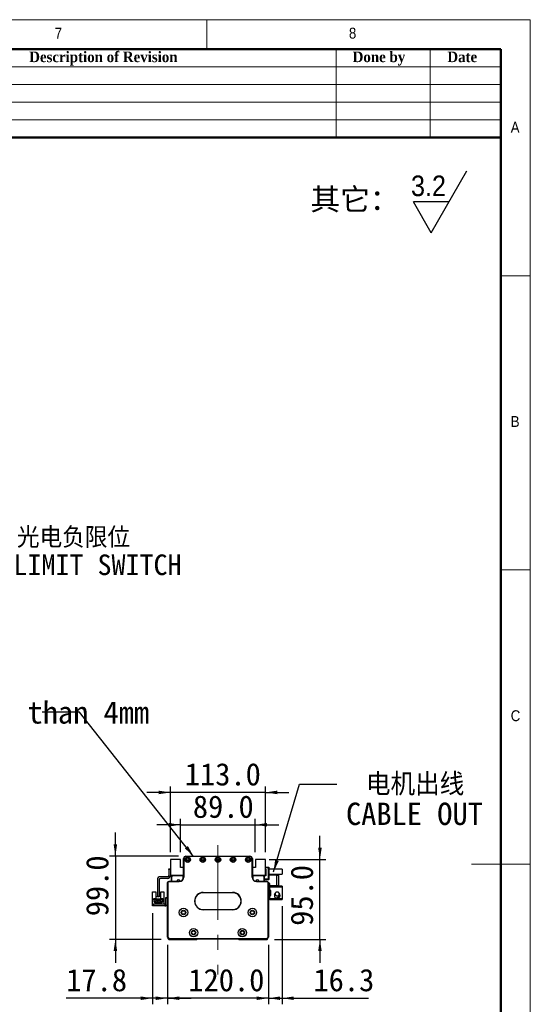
# Model space of a CAD drawing. Header units: millimetres. Extents: x 35 to 2905, y 35 to 2044.
# Tile 6 of 6: x 2297 to 2905, y 873 to 2044. Entities that reach past the tile are written whole.
import ezdxf

# ---------------------------------------------------------------- set-up
doc = ezdxf.new("R2010")
doc.units = ezdxf.units.MM
doc.header["$LTSCALE"] = 7
doc.linetypes.add('CENTERX2', pattern=[20.32, 12.7, -2.54, 2.54, -2.54])
doc.layers.add('DIMNS', color=7, linetype='Continuous')
doc.styles.add('SLDTEXTSTYLE0', font='arial.ttf', dxfattribs={"bigfont": 'bigfont'})
doc.styles.add('SLDTEXTSTYLE1', font='Gothic.ttf', dxfattribs={"width": 0.913})
doc.styles.add('SLDTEXTSTYLE2', font='timesbd.ttf', dxfattribs={"width": 0.933})
doc.styles.add('SLDTEXTSTYLE8', font='txt')
doc.styles.add('SLDTEXTSTYLE9', font='txt', dxfattribs={"bigfont": 'bigfont'})
doc.dimstyles.new('SLDDIMSTYLE1', dxfattribs={"dimtxt": 26.6, "dimasz": 14, "dimexe": 0, "dimexo": 0.0625, "dimgap": 6.65, "dimtad": 2, "dimdec": 1, "dimrnd": 1e-09, "dimzin": 4, "dimdsep": 46, "dimtxsty": 'SLDTEXTSTYLE8', "dimsah": 1, "dimcen": 0.09, "dimadec": 0, "dimazin": 1, "dimtfac": 1, "dimtdec": 1, "dimtmove": 0, "dimatfit": 0, "dimfxl": 0, "dimfrac": 2, "dimtolj": 1, "dimtzin": 12, "dimarcsym": 0})
doc.dimstyles.new('SLDDIMSTYLE2', dxfattribs={"dimtxt": 26.6, "dimasz": 14, "dimexe": 0, "dimexo": 0.0625, "dimgap": 6.65, "dimtad": 2, "dimdec": 1, "dimrnd": 1e-09, "dimzin": 12, "dimdsep": 46, "dimtxsty": 'SLDTEXTSTYLE8', "dimsah": 1, "dimcen": 0.09, "dimadec": 0, "dimazin": 3, "dimtfac": 1, "dimtdec": 1, "dimtmove": 0, "dimatfit": 0, "dimfxl": 0, "dimfrac": 2, "dimtolj": 1, "dimtzin": 12, "dimarcsym": 0})
doc.dimstyles.new('SLDDIMSTYLE3', dxfattribs={"dimtxt": 0.18, "dimasz": 14, "dimexe": 0, "dimexo": 0.0625, "dimgap": 0, "dimtad": 0, "dimtih": 1, "dimtoh": 1, "dimdec": 0, "dimrnd": 1e-09, "dimzin": 0, "dimdsep": 46, "dimtxsty": 'Standard', "dimsah": 1, "dimcen": 0.09, "dimadec": 0, "dimazin": 0, "dimtfac": 14, "dimtdec": 0, "dimtofl": 0, "dimtmove": 0, "dimatfit": 3, "dimfxl": 0, "dimfrac": 2, "dimtolj": 1, "dimtzin": 0, "dimarcsym": 0})

# ---------------------------------------------------------------- blocks, each defined once
blk = doc.blocks.new('SW_SFSYMBOL_0')
at = {"layer": 'DIMNS', "color": 0}
for p, q in [((24, -36.7), (66.5, 36.8)), ((24, -36.7), (2.8, 0)), ((45.2, 0), (2.8, 0))]:
    blk.add_line(p, q, dxfattribs=at)
at = {"layer": 'DIMNS', "color": 0, "insert": (0, 31.3), "char_height": 24.5, "attachment_point": 1, "style": 'SLDTEXTSTYLE1'}
blk.add_mtext('3.2', dxfattribs=at)
blk = doc.blocks.new('_D_6')
at = {"layer": 'DIMNS'}
for p, q in [((2473.3, 943.6), (2473.3, 873)), ((2593.3, 943.6), (2593.3, 873)), ((2473.3, 880), (2445.3, 880)), ((2593.3, 880), (2473.3, 880)), ((2593.3, 880), (2621.3, 880))]:
    blk.add_line(p, q, dxfattribs=at)
for points in [[(2473.3, 880), (2459.3, 882.1), (2459.3, 877.9)], [(2593.3, 880), (2607.3, 877.9), (2607.3, 882.1)]]:
    blk.add_solid(points, dxfattribs=at)
at = {"layer": 'DIMNS', "insert": (2498.1, 914.9), "char_height": 26.6, "attachment_point": 1, "style": 'SLDTEXTSTYLE8'}
blk.add_mtext('120.0', dxfattribs=at)
blk = doc.blocks.new('_D_7')
at = {"layer": 'DIMNS'}
for p, q in [((2455.5, 981), (2455.5, 873)), ((2473.3, 943.6), (2473.3, 873)), ((2455.5, 880), (2352.8, 880)), ((2473.3, 880), (2455.5, 880)), ((2473.3, 880), (2501.3, 880))]:
    blk.add_line(p, q, dxfattribs=at)
for points in [[(2455.5, 880), (2441.5, 882.1), (2441.5, 877.9)], [(2473.3, 880), (2487.3, 877.9), (2487.3, 882.1)]]:
    blk.add_solid(points, dxfattribs=at)
at = {"layer": 'DIMNS', "insert": (2352.8, 914.9), "char_height": 26.6, "attachment_point": 1, "style": 'SLDTEXTSTYLE8'}
blk.add_mtext('17.8', dxfattribs=at)
blk = doc.blocks.new('_D_8')
at = {"layer": 'DIMNS'}
for p, q in [((2411.3, 1049), (2411.3, 1077)), ((2486.4, 1049), (2404.3, 1049)), ((2411.3, 1049), (2411.3, 950)), ((2465.9, 950), (2404.3, 950)), ((2411.3, 950), (2411.3, 922))]:
    blk.add_line(p, q, dxfattribs=at)
for points in [[(2411.3, 1049), (2413.4, 1063), (2409.2, 1063)], [(2411.3, 950), (2409.2, 936), (2413.4, 936)]]:
    blk.add_solid(points, dxfattribs=at)
at = {"layer": 'DIMNS', "insert": (2376.4, 977.5), "char_height": 26.6, "attachment_point": 1, "rotation": 90, "style": 'SLDTEXTSTYLE8'}
blk.add_mtext('99.0', dxfattribs=at)
blk = doc.blocks.new('_D_9')
at = {"layer": 'DIMNS'}
for p, q in [((2609.6, 989.4), (2609.6, 873)), ((2593.3, 943.6), (2593.3, 873)), ((2593.3, 880), (2565.3, 880)), ((2593.3, 880), (2609.6, 880)), ((2609.6, 880), (2712.6, 880))]:
    blk.add_line(p, q, dxfattribs=at)
for points in [[(2593.3, 880), (2579.3, 882.1), (2579.3, 877.9)], [(2609.6, 880), (2623.6, 877.9), (2623.6, 882.1)]]:
    blk.add_solid(points, dxfattribs=at)
at = {"layer": 'DIMNS', "insert": (2647, 914.9), "char_height": 26.6, "attachment_point": 1, "style": 'SLDTEXTSTYLE8'}
blk.add_mtext('16.3', dxfattribs=at)
blk = doc.blocks.new('_D_10')
at = {"layer": 'DIMNS'}
for p, q in [((2488.8, 1053.9), (2488.8, 1093.3)), ((2577.8, 1053.9), (2577.8, 1093.3)), ((2488.8, 1086.3), (2460.8, 1086.3)), ((2488.8, 1086.3), (2577.8, 1086.3)), ((2577.8, 1086.3), (2605.8, 1086.3))]:
    blk.add_line(p, q, dxfattribs=at)
for points in [[(2488.8, 1086.3), (2474.8, 1088.4), (2474.8, 1084.2)], [(2577.8, 1086.3), (2591.8, 1084.2), (2591.8, 1088.4)]]:
    blk.add_solid(points, dxfattribs=at)
at = {"layer": 'DIMNS', "insert": (2503.5, 1121.2), "char_height": 26.6, "attachment_point": 1, "style": 'SLDTEXTSTYLE8'}
blk.add_mtext('89.0', dxfattribs=at)
blk = doc.blocks.new('_D_11')
at = {"layer": 'DIMNS'}
for p, q in [((2476.8, 1124.8), (2448.8, 1124.8)), ((2476.8, 1053.9), (2476.8, 1131.8)), ((2589.8, 1124.8), (2476.8, 1124.8)), ((2589.8, 1053.9), (2589.8, 1131.8)), ((2589.8, 1124.8), (2617.8, 1124.8))]:
    blk.add_line(p, q, dxfattribs=at)
for points in [[(2476.8, 1124.8), (2462.8, 1126.9), (2462.8, 1122.7)], [(2589.8, 1124.8), (2603.8, 1122.7), (2603.8, 1126.9)]]:
    blk.add_solid(points, dxfattribs=at)
at = {"layer": 'DIMNS', "insert": (2493.9, 1159.7), "char_height": 26.6, "attachment_point": 1, "style": 'SLDTEXTSTYLE8'}
blk.add_mtext('113.0', dxfattribs=at)
blk = doc.blocks.new('_D_12')
at = {"layer": 'DIMNS'}
for p, q in [((2654.7, 1045), (2654.7, 1073)), ((2594.3, 1045), (2661.7, 1045)), ((2654.7, 950), (2654.7, 1045)), ((2600.7, 950), (2661.7, 950)), ((2654.7, 950), (2654.7, 922))]:
    blk.add_line(p, q, dxfattribs=at)
for points in [[(2654.7, 1045), (2656.8, 1059), (2652.6, 1059)], [(2654.7, 950), (2652.6, 936), (2656.8, 936)]]:
    blk.add_solid(points, dxfattribs=at)
at = {"layer": 'DIMNS', "insert": (2619.8, 966.1), "char_height": 26.6, "attachment_point": 1, "rotation": 90, "style": 'SLDTEXTSTYLE8'}
blk.add_mtext('95.0', dxfattribs=at)
blk = doc.blocks.new('SW_NOTE_3')
at = {"layer": 'DIMNS', "color": 0, "char_height": 26.6, "attachment_point": 2}
for s, insert, style in [('电机出线', (93.2, 13.2), 'SLDTEXTSTYLE9'), ('CABLE OUT', (92.4, -21.9), 'SLDTEXTSTYLE8')]:
    blk.add_mtext(s, dxfattribs=dict(at, insert=insert, style=style))
blk = doc.blocks.new('SW_NOTE_4')
at = {"layer": 'DIMNS', "color": 0, "char_height": 26.6, "attachment_point": 1, "style": 'SLDTEXTSTYLE8'}
for s, insert in [('The distance between the load plate and the ', (-813.6, 48.4)), ('steel belt protection belt shall be greater than 4mm', (-813.6, 13.2))]:
    blk.add_mtext(s, dxfattribs=dict(at, insert=insert))
blk = doc.blocks.new('SW_NOTE_7')
at = {"layer": 'DIMNS', "color": 0, "char_height": 24.5, "attachment_point": 2}
for s, insert, style in [('    光电负限位', (96.9, 12.2), 'SLDTEXTSTYLE9'), ('NEGATIVE LIMIT SWITCH', (94.1, -20.2), 'SLDTEXTSTYLE8')]:
    blk.add_mtext(s, dxfattribs=dict(at, insert=insert, style=style))

msp = doc.modelspace()

# ---------------------------------------------------------------- linework, layer by layer
at = {"color": 7, "linetype": 'Continuous', "lineweight": 18}
for p, q in [((2905, 2044), (35, 2044)), ((2520, 2009), (2520, 2044)), ((2905, 35), (2905, 2044)), ((70, 2009), (2870, 2009)), ((2674, 2009), (2674, 1904)), ((2786, 2009), (2786, 1904)), ((2870, 2009), (2870, 1904)), ((2870, 2009), (2870, 70)), ((2030, 1988), (2870, 1988)), ((2030, 1967), (2870, 1967)), ((2030, 1946), (2870, 1946)), ((2030, 1925), (2870, 1925)), ((2905, 1739.5), (2870, 1739.5)), ((2870, 1389.5), (2905, 1389.5)), ((2905, 1039.5), (2835, 1039.5))]:
    msp.add_line(p, q, dxfattribs=at)
at = {"color": 7, "linetype": 'Continuous', "lineweight": 50}
for p, q in [((2870, 2009), (70, 2009)), ((2870, 2009), (2870, 70)), ((2870, 1904), (2030, 1904))]:
    msp.add_line(p, q, dxfattribs=at)
at = {"color": 7, "linetype": 'Continuous', "lineweight": 25}
for p, q in [((2476.82, 1045.01), (2476.82, 1026.51)), ((2488.82, 1045.01), (2476.82, 1045.01)), ((2488.82, 1035.51), (2488.82, 1045.01)), ((2492.32, 1046.01), (2492.32, 1046.21)), ((2492.32, 1046.21), (2492.33, 1046.21)), ((2492.32, 1024.01), (2492.32, 1046.01)), ((2492.32, 1046.01), (2492.62, 1046.01)), ((2492.62, 1046.01), (2492.62, 1024.01)), ((2495.32, 1049.01), (2495.32, 1048.71)), ((2495.32, 1049.01), (2571.32, 1049.01)), ((2571.32, 1048.71), (2495.32, 1048.71)), ((2571.32, 1049.01), (2571.32, 1048.71)), ((2574.02, 1024.01), (2574.02, 1046.01)), ((2574.32, 1046.01), (2574.02, 1046.01)), ((2574.31, 1046.21), (2574.32, 1046.21)), ((2574.32, 1046.21), (2574.32, 1046.01)), ((2574.32, 1046.01), (2574.32, 1024.01)), ((2577.82, 1045.01), (2577.82, 1035.51)), ((2589.82, 1045.01), (2577.82, 1045.01)), ((2589.82, 1026.51), (2589.82, 1045.01)), ((2474.82, 1034.01), (2476.82, 1034.01)), ((2474.82, 1033.01), (2474.82, 1034.01)), ((2476.82, 1033.01), (2474.82, 1033.01)), ((2474.82, 1033.01), (2474.82, 1026.01)), ((2492.32, 1035.51), (2488.82, 1035.51)), ((2577.82, 1035.51), (2574.32, 1035.51)), ((2589.82, 1036.01), (2593.52, 1036.01)), ((2593.52, 1035.01), (2589.82, 1035.01)), ((2589.82, 1033.51), (2590.32, 1033.51)), ((2590.32, 1033.51), (2590.32, 1025.51)), ((2593.52, 1035.01), (2593.52, 1036.01)), ((2593.52, 1036.01), (2593.82, 1035.71)), ((2593.52, 1022.01), (2593.52, 1035.01)), ((2593.82, 1034.88), (2593.52, 1035.01)), ((2593.82, 1035.71), (2593.82, 1034.88)), ((2593.82, 1034.88), (2593.82, 1022.13)), ((2609.82, 1033.51), (2593.82, 1033.51)), ((2609.82, 1033.51), (2609.82, 1027.51)), ((2461.32, 1021.01), (2461.32, 1001.51)), ((2463.32, 1021.01), (2463.32, 1001.51)), ((2473.32, 1024.51), (2464.82, 1024.51)), ((2473.32, 1022.51), (2464.82, 1022.51)), ((2474.82, 1018.71), (2474.82, 1019.01)), ((2474.82, 1019.01), (2487.32, 1019.01)), ((2476.82, 1026.51), (2492.32, 1026.51)), ((2476.82, 1026.51), (2476.82, 1026.01)), ((2477.82, 1025.51), (2478.82, 1026.51)), ((2477.82, 1025.51), (2477.82, 1020.51)), ((2477.82, 1020.51), (2477.82, 1019.01)), ((2478.12, 1020.21), (2477.82, 1020.51)), ((2478.12, 1020.21), (2478.12, 1019.01)), ((2478.42, 1024.46), (2479.37, 1025.41)), ((2478.42, 1019.01), (2478.42, 1024.46)), ((2491.57, 1025.41), (2479.37, 1025.41)), ((2487.32, 1018.71), (2487.32, 1019.01)), ((2489.75, 1026.51), (2489.95, 1026.3)), ((2492.32, 1026.01), (2490.66, 1026.01)), ((2491.57, 1025.41), (2491.57, 1021.37)), ((2492.32, 1025.41), (2491.57, 1025.41)), ((2492.62, 1024.01), (2492.32, 1024.01)), ((2574.32, 1024.01), (2574.02, 1024.01)), ((2574.32, 1026.51), (2589.82, 1026.51)), ((2575.98, 1026.01), (2574.32, 1026.01)), ((2575.07, 1025.41), (2574.32, 1025.41)), ((2587.27, 1025.41), (2575.07, 1025.41)), ((2575.07, 1021.37), (2575.07, 1025.41)), ((2576.9, 1026.51), (2576.69, 1026.3)), ((2579.32, 1019.01), (2591.82, 1019.01)), ((2579.32, 1019.01), (2579.32, 1018.71)), ((2587.27, 1025.41), (2588.22, 1024.46)), ((2588.82, 1025.51), (2587.82, 1026.51)), ((2588.22, 1019.01), (2588.22, 1024.46)), ((2588.82, 1019.01), (2588.82, 1025.51)), ((2590.32, 1025.51), (2588.82, 1025.51)), ((2588.82, 1022.01), (2593.52, 1022.01)), ((2593.52, 1021.01), (2588.82, 1021.01)), ((2589.82, 1027.51), (2590.32, 1027.51)), ((2590.32, 1026.51), (2589.82, 1026.51)), ((2591.82, 1019.01), (2591.82, 1018.71)), ((2593.82, 1022.13), (2593.52, 1022.01)), ((2593.52, 1021.01), (2593.52, 1022.01)), ((2593.82, 1021.31), (2593.52, 1021.01)), ((2593.82, 1027.51), (2609.82, 1027.51)), ((2603.22, 1026.51), (2593.82, 1026.51)), ((2593.82, 1022.13), (2593.82, 1021.31)), ((2603.22, 1013.51), (2603.22, 1026.51)), ((2603.22, 1026.51), (2605.22, 1026.51)), ((2605.22, 1026.51), (2605.22, 1013.51)), ((2473.62, 1017.51), (2473.32, 1017.51)), ((2473.32, 952.51), (2473.32, 1017.51)), ((2473.62, 1017.51), (2473.62, 952.63)), ((2487.32, 1018.71), (2474.82, 1018.71)), ((2591.82, 1018.71), (2579.32, 1018.71)), ((2593.32, 1017.51), (2593.02, 1017.51)), ((2593.02, 952.63), (2593.02, 1017.51)), ((2593.32, 1017.51), (2593.32, 952.51)), ((2595.22, 1016.51), (2593.32, 1016.51)), ((2595.22, 1013.51), (2595.22, 1016.51)), ((2595.22, 1013.51), (2595.22, 1012.31)), ((2603.22, 1013.51), (2595.22, 1013.51)), ((2595.22, 1012.31), (2609.62, 1012.31)), ((2595.22, 1008.31), (2595.22, 1012.31)), ((2596.22, 1008.31), (2595.22, 1008.31)), ((2595.22, 1008.31), (2595.22, 1007.81)), ((2595.22, 1007.81), (2595.22, 1002.81)), ((2596.22, 1007.81), (2595.22, 1007.81)), ((2596.22, 1002.31), (2596.22, 1008.31)), ((2601.22, 1013.51), (2601.22, 1013.31)), ((2609.62, 1013.31), (2601.22, 1013.31)), ((2605.22, 1013.51), (2603.22, 1013.51)), ((2609.62, 1013.31), (2609.62, 1012.31)), ((2609.62, 1012.31), (2609.62, 998.31)), ((2455.62, 1006.75), (2459.32, 1006.75)), ((2455.62, 997.85), (2455.62, 1006.75)), ((2455.62, 991.85), (2455.62, 997.85)), ((2456.42, 997.85), (2455.62, 997.85)), ((2456.42, 997.85), (2456.92, 998.35)), ((2459.52, 998.35), (2456.92, 998.35)), ((2457.32, 997.8), (2459.52, 997.8)), ((2457.32, 994.35), (2457.32, 997.8)), ((2458.12, 996), (2466.52, 996)), ((2458.12, 994.35), (2458.12, 996)), ((2459.32, 1006.75), (2459.32, 998.35)), ((2459.52, 997.8), (2459.52, 998.35)), ((2459.52, 998.35), (2465.12, 998.35)), ((2459.87, 997.8), (2459.52, 997.8)), ((2459.87, 996.7), (2459.87, 997.8)), ((2464.77, 996.7), (2459.87, 996.7)), ((2461.32, 1000.51), (2461.32, 1001.51)), ((2461.32, 1001.51), (2463.32, 1001.51)), ((2463.32, 1000.51), (2461.32, 1000.51)), ((2461.52, 997.3), (2463.12, 997.3)), ((2461.52, 996.7), (2461.52, 997.3)), ((2463.12, 996.7), (2463.12, 997.3)), ((2463.32, 1001.51), (2463.32, 1000.51)), ((2465.12, 997.8), (2464.77, 997.8)), ((2464.77, 997.8), (2464.77, 996.7)), ((2465.12, 998.35), (2465.12, 997.8)), ((2467.72, 998.35), (2465.12, 998.35)), ((2465.12, 997.8), (2467.32, 997.8)), ((2465.32, 998.35), (2465.32, 1006.75)), ((2465.32, 1006.75), (2469.02, 1006.75)), ((2466.52, 996), (2466.52, 994.35)), ((2467.32, 997.8), (2467.32, 994.35)), ((2467.72, 998.35), (2468.22, 997.85)), ((2469.02, 997.85), (2468.22, 997.85)), ((2469.02, 1006.75), (2469.02, 997.85)), ((2469.02, 997.85), (2469.02, 991.85)), ((2471.32, 998.85), (2471.32, 999.85)), ((2471.32, 999.85), (2473.32, 999.85)), ((2473.32, 998.85), (2471.32, 998.85)), ((2471.32, 990.85), (2471.32, 998.85)), ((2515.82, 1005.81), (2550.82, 1005.81)), ((2515.82, 1005.81), (2515.82, 1005.51)), ((2550.82, 1005.51), (2515.82, 1005.51)), ((2550.82, 1005.81), (2550.82, 1005.51)), ((2595.22, 1002.31), (2595.22, 1002.81)), ((2595.22, 1002.81), (2596.22, 1002.81)), ((2595.22, 998.31), (2595.22, 1002.31)), ((2595.22, 1002.31), (2596.22, 1002.31)), ((2609.62, 998.31), (2595.22, 998.31)), ((2595.22, 998.31), (2595.22, 997.11)), ((2601.22, 997.11), (2595.22, 997.11)), ((2600.67, 1003.1), (2600.57, 1002.31)), ((2600.91, 1003.74), (2600.77, 1003.43)), ((2600.78, 1003.89), (2600.82, 1003.9)), ((2600.82, 1000.72), (2600.78, 1000.73)), ((2600.82, 1003.9), (2601.2, 1004.47)), ((2600.98, 1003.82), (2600.82, 1003.9)), ((2600.94, 1003.73), (2600.82, 1003.79)), ((2601.22, 997.31), (2609.62, 997.31)), ((2601.22, 997.31), (2601.22, 997.11)), ((2609.62, 998.31), (2609.62, 997.31)), ((2455.52, 989.85), (2455.52, 991.85)), ((2455.52, 991.85), (2456.52, 991.85)), ((2456.52, 989.85), (2455.52, 989.85)), ((2456.52, 991.85), (2456.52, 989.85)), ((2470.32, 991.85), (2456.52, 991.85)), ((2470.32, 989.85), (2456.52, 989.85)), ((2458.12, 994.35), (2457.32, 994.35)), ((2458.12, 993.3), (2458.12, 994.35)), ((2459.32, 993.3), (2458.12, 993.3)), ((2459.07, 994.95), (2459.07, 994.45)), ((2459.57, 994.95), (2459.07, 994.95)), ((2459.07, 994.45), (2459.57, 994.45)), ((2459.32, 992.5), (2459.32, 993.3)), ((2465.32, 993.3), (2459.32, 993.3)), ((2465.32, 992.5), (2459.32, 992.5)), ((2459.57, 994.45), (2459.57, 994.95)), ((2461.07, 994.95), (2461.07, 994.45)), ((2461.57, 994.95), (2461.07, 994.95)), ((2461.07, 994.45), (2461.57, 994.45)), ((2461.57, 994.45), (2461.57, 994.95)), ((2463.07, 994.95), (2463.07, 994.45)), ((2463.57, 994.95), (2463.07, 994.95)), ((2463.07, 994.45), (2463.57, 994.45)), ((2463.57, 994.45), (2463.57, 994.95)), ((2465.07, 994.95), (2465.07, 994.45)), ((2465.57, 994.95), (2465.07, 994.95)), ((2465.07, 994.45), (2465.57, 994.45)), ((2465.32, 993.3), (2465.32, 992.5)), ((2466.52, 993.3), (2465.32, 993.3)), ((2465.57, 994.45), (2465.57, 994.95)), ((2466.52, 994.35), (2466.52, 993.3)), ((2467.32, 994.35), (2466.52, 994.35)), ((2470.32, 991.85), (2470.32, 989.85)), ((2471.32, 990.85), (2473.32, 990.85)), ((2471.32, 989.85), (2471.32, 990.85)), ((2473.32, 989.85), (2471.32, 989.85)), ((2515.82, 985.51), (2550.82, 985.51)), ((2515.82, 985.51), (2515.82, 985.21)), ((2550.82, 985.21), (2515.82, 985.21)), ((2550.82, 985.51), (2550.82, 985.21)), ((2473.62, 952.63), (2473.32, 952.51)), ((2475.32, 950.51), (2473.32, 952.51)), ((2473.62, 952.63), (2475.45, 950.81)), ((2473.82, 952.01), (2473.82, 951.01)), ((2473.82, 951.01), (2474.82, 950.01)), ((2474.82, 950.01), (2508.32, 950.01)), ((2475.45, 950.81), (2475.32, 950.51)), ((2591.32, 950.51), (2475.32, 950.51)), ((2475.45, 950.81), (2591.2, 950.81)), ((2508.32, 950.01), (2508.82, 950.51)), ((2557.82, 950.51), (2558.32, 950.01)), ((2558.32, 950.01), (2591.82, 950.01)), ((2591.2, 950.81), (2593.02, 952.63)), ((2591.2, 950.81), (2591.32, 950.51)), ((2593.32, 952.51), (2591.32, 950.51)), ((2591.82, 950.01), (2592.82, 951.01)), ((2592.82, 951.01), (2592.82, 952.01)), ((2593.02, 952.63), (2593.32, 952.51))]:
    msp.add_line(p, q, dxfattribs=at)
at = {"color": 7, "linetype": 'Continuous', "lineweight": 25, "flags": 128}
for points in [[(2526.17, 1005.51), (2525.82, 1005.46), (2525.47, 1005.51)], [(2541.17, 1005.51), (2540.82, 1005.46), (2540.47, 1005.51)], [(2470.32, 989.85), (2470.91, 989.91), (2471.32, 990.03)]]:
    msp.add_lwpolyline(points, dxfattribs=at)
at = {"color": 7, "linetype": 'Continuous', "lineweight": 25}
for centre, radius in [((2497.32, 1044.76), 3.25), ((2497.32, 1044.76), 3), ((2497.32, 1044.76), 1.6), ((2497.32, 1044.76), 1.25), ((2515.32, 1044.76), 3.25), ((2515.32, 1044.76), 3), ((2515.32, 1044.76), 1.6), ((2515.32, 1044.76), 1.25), ((2533.32, 1044.76), 3.25), ((2533.32, 1044.76), 3), ((2533.32, 1044.76), 1.6), ((2533.32, 1044.76), 1.25), ((2551.32, 1044.76), 3.25), ((2551.32, 1044.76), 3), ((2551.32, 1044.76), 1.6), ((2551.32, 1044.76), 1.25), ((2569.32, 1044.76), 3.25), ((2569.32, 1044.76), 3), ((2569.32, 1044.76), 1.6), ((2569.32, 1044.76), 1.25), ((2492.32, 982), 5.02), ((2492.32, 982), 5), ((2492.32, 982), 2.65), ((2492.32, 982), 2.1), ((2574.32, 982), 5.03), ((2574.32, 982), 5), ((2574.32, 982), 2.65), ((2574.32, 982), 2.1), ((2504.32, 957.97), 5.03), ((2504.32, 957.97), 5), ((2504.32, 957.97), 2.65), ((2562.32, 957.97), 5.03), ((2562.32, 957.97), 5), ((2562.32, 957.97), 2.65), ((2504.32, 957.97), 2.1), ((2562.32, 957.97), 2.1)]:
    msp.add_circle(centre, radius, dxfattribs=at)
for centre, radius, start, end in [((2495.32, 1046.01), 3, 90, 180), ((2495.32, 1046.01), 2.7, 90, 180), ((2571.32, 1046.01), 3, 0, 90), ((2571.32, 1046.01), 2.7, 0, 90), ((2464.82, 1021.01), 3.5, 90, 180), ((2464.82, 1021.01), 1.5, 90, 180), ((2473.32, 1026.01), 1.5, 270, 0), ((2473.32, 1026.01), 3.5, 270, 0), ((2474.82, 1017.51), 1.5, 90, 180), ((2486.32, 1019.01), 2, 90, 180), ((2486.32, 1019.01), 2, 2.88033, 90), ((2487.32, 1024.01), 5.3, 270, 0), ((2487.32, 1024.01), 5, 270, 0), ((2490.66, 1027.01), 1, 224.99989, 270), ((2579.32, 1024.01), 5.3, 180, 270), ((2579.32, 1024.01), 5, 180, 270), ((2575.98, 1027.01), 1, 270, 315.00006), ((2580.32, 1019.01), 2, 90, 177.11965), ((2580.32, 1019.01), 2, 0, 90), ((2591.82, 1017.51), 1.5, 0, 90), ((2474.82, 1017.51), 1.2, 90, 180), ((2591.82, 1017.51), 1.2, 0, 90), ((2515.82, 995.51), 10.3, 90, 270), ((2515.82, 995.51), 10, 90, 270), ((2550.82, 995.51), 10.3, 270, 90), ((2550.82, 995.51), 10, 270, 90), ((2603.82, 1002.31), 3.4, 207.88541, 44.31348), ((2603.82, 1002.31), 3.45, 237.57421, 0), ((2603.82, 1002.31), 2.5, 274.06825, 11.05475), ((2603.82, 1002.31), 2.6, 277.27427, 10.90897), ((2603.82, 1002.31), 3.45, 0, 47.89891), ((2470.32, 992.85), 1, 270, 0)]:
    msp.add_arc(centre, radius, start, end, dxfattribs=at)
for points, knots in [([(2601.65, 1005.23), (2601.47, 1004.87), (2601.13, 1004.22), (2600.67, 1003.16), (2600.45, 1002.34), (2600.4, 1001.67), (2600.5, 1001.11), (2600.73, 1000.5), (2601.18, 999.91), (2601.86, 999.47), (2602.59, 999.23), (2603.35, 999.23), (2604.06, 999.46), (2604.24, 999.58), (2604.19, 999.62), (2604.17, 999.63)], [0, 0, 0, 0, 0.1800985, 0.3300043, 0.4496449, 0.5397496, 0.5746227, 0.6053219, 0.6784018, 0.7214063, 0.7619834, 0.8291607, 0.8886695, 0.9605996, 1, 1, 1, 1]), ([(2605.21, 1006.07), (2605.46, 1005.84), (2605.96, 1005.38), (2606.36, 1004.46), (2606.4, 1003.55), (2606.12, 1002.75), (2605.61, 1002.13), (2604.92, 1001.72), (2604.11, 1001.56), (2603.27, 1001.66), (2602.49, 1002.03), (2601.87, 1002.64), (2601.48, 1003.4), (2601.4, 1004.24), (2601.5, 1005), (2601.84, 1005.59), (2602.38, 1006.02), (2603.11, 1006.26), (2603.86, 1006.34), (2604.4, 1006.37), (2604.66, 1006.35), (2604.74, 1006.36), (2604.77, 1006.34), (2604.84, 1006.31), (2605, 1006.22), (2605.13, 1006.13), (2605.21, 1006.07)], [0, 0, 0, 0, 0.0648176, 0.1297793, 0.189732, 0.2426191, 0.2944133, 0.3462435, 0.3987244, 0.4521998, 0.5066016, 0.5614526, 0.616052, 0.6697726, 0.727069, 0.7653775, 0.8036915, 0.8589096, 0.9142292, 0.9495547, 0.9640012, 0.9648512, 0.9657591, 0.9687105, 0.9805281, 1, 1, 1, 1]), ([(2606.05, 1001.17), (2606.15, 1001.41), (2606.34, 1001.88), (2606.39, 1002.39), (2606.3, 1002.69), (2606.27, 1002.79)], [0, 0, 0, 0, 0.4359585, 0.8267397, 1, 1, 1, 1])]:
    msp.add_open_spline(points, degree=3, knots=knots, dxfattribs=at)
at = {"layer": 'DIMNS', "linetype": 'CENTERX2', "lineweight": 18}
msp.add_line((2533.32, 1061.96), (2533.32, 908.06), dxfattribs=at)

# ---------------------------------------------------------------- block references
at = {"layer": 'DIMNS'}
for name, p in [('SW_SFSYMBOL_0', (2763.04, 1827.32)), ('SW_NOTE_7', (2220.92, 1428.05)), ('SW_NOTE_4', (2324.12, 1220.11)), ('SW_NOTE_3', (2674.72, 1134.54))]:
    msp.add_blockref(name, p, dxfattribs=at)

# ---------------------------------------------------------------- texts
at = {"color": 7, "linetype": 'Continuous', "lineweight": 0}
for s, insert, char_height, attachment_point, style in [('7', (2339.17, 2034.52), 12.96, 1, 'SLDTEXTSTYLE1'), ('8', (2689.17, 2034.52), 12.96, 1, 'SLDTEXTSTYLE1'), ('Description of Revision', (2397.01, 2006.1), 12.6, 2, 'SLDTEXTSTYLE2'), ('Done by', (2724.88, 2006.1), 12.6, 2, 'SLDTEXTSTYLE2'), ('Date', (2824, 2006.1), 12.6, 2, 'SLDTEXTSTYLE2'), ('A', (2881.67, 1922.52), 12.96, 1, 'SLDTEXTSTYLE1'), ('B', (2881.67, 1572.52), 12.96, 1, 'SLDTEXTSTYLE1'), ('C', (2881.67, 1222.52), 12.96, 1, 'SLDTEXTSTYLE1')]:
    msp.add_mtext(s, dxfattribs=dict(at, insert=insert, char_height=char_height, attachment_point=attachment_point, style=style))
at = {"layer": 'DIMNS', "insert": (2643.32, 1843.39), "char_height": 25.929, "attachment_point": 1, "style": 'SLDTEXTSTYLE0'}
msp.add_mtext('其它：', dxfattribs=at)

# ---------------------------------------------------------------- dimensions: what is measured, and where the dimension line sits
at = {"layer": 'DIMNS'}
for base, p1, p2, dimstyle, picture, middle in [((2476.82, 1124.81), (2589.82, 1045.01), (2476.82, 1045.01), 'SLDDIMSTYLE1', '_D_11', (2536.29, 1124.81)), ((2577.82, 1086.28), (2488.82, 1045.01), (2577.82, 1045.01), 'SLDDIMSTYLE1', '_D_10', (2536.29, 1086.28)), ((2609.62, 880.01), (2593.32, 952.51), (2609.62, 998.31), 'SLDDIMSTYLE2', '_D_9', (2679.82, 880.01)), ((2455.52, 880.01), (2473.32, 952.51), (2455.52, 989.85), 'SLDDIMSTYLE2', '_D_7', (2385.54, 880.01)), ((2473.32, 880.01), (2593.32, 952.51), (2473.32, 952.51), 'SLDDIMSTYLE1', '_D_6', (2540.45, 880.01))]:
    dim = msp.add_linear_dim(base=base, p1=p1, p2=p2, dimstyle=dimstyle, dxfattribs=at)
    dim.commit()
    dim.dimension.update_dxf_attribs({"geometry": picture, "text_midpoint": middle, "dimtype": 160})
for base, p1, p2, picture, middle in [((2411.31, 950.01), (2495.32, 1049.01), (2474.82, 950.01), '_D_8', (2411.31, 1010.25)), ((2654.71, 1045.01), (2591.82, 950.01), (2585.42, 1045.01), '_D_12', (2654.71, 998.85))]:
    dim = msp.add_linear_dim(base=base, p1=p1, p2=p2, angle=90, dimstyle='SLDDIMSTYLE1', dxfattribs=at)
    dim.commit()
    dim.dimension.update_dxf_attribs({"geometry": picture, "text_midpoint": middle, "dimtype": 160})

# ---------------------------------------------------------------- leaders
for points in [[(2504.44, 1048.71), (2368.57, 1220.11), (2324.12, 1220.11)], [(2599.6, 1030.45), (2630.27, 1134.54), (2674.72, 1134.54)]]:
    msp.add_leader(points, dimstyle='SLDDIMSTYLE3', dxfattribs=at)

doc.saveas('drawing.dxf')
